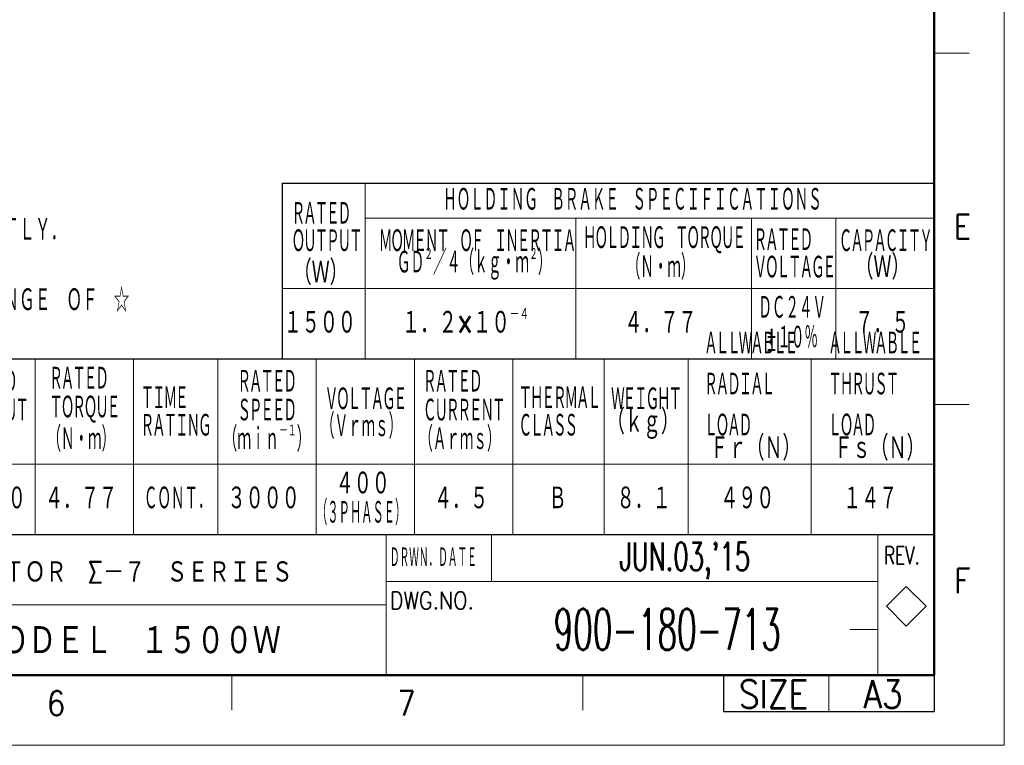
# Model space of a CAD drawing. Header units: millimetres. Extents: x 0 to 840, y 0 to 594.
# Tile 117 of 148: x 560 to 840, y 0 to 207. Entities that reach past the tile are written whole.
import ezdxf

# ---------------------------------------------------------------- set-up
doc = ezdxf.new("R2010")
doc.units = ezdxf.units.MM
doc.header["$LTSCALE"] = 0.36378
doc.layers.add('NoLayerName_001', color=7, linetype='Continuous')
doc.styles.get("Standard").update_dxf_attribs({"font": 'txt', "bigfont": 'extfont2'})

# ---------------------------------------------------------------- blocks, each defined once
blk = doc.blocks.new('JZB_0004')
at = {"layer": 'NoLayerName_001', "color": 3, "lineweight": 13}
for s, insert, char_height, attachment_point in [("\\A1;\\W0.6383;JUN.03,'15", (237.32, 14.64), 4, 5), ('\\A1;\\W0.8333;ＡＣ\u3000ＳＥＲＶＯＭＯＴＯＲ\u3000Σ－７\u3000ＳＥＲＩＥＳ', (110.32, 13.01), 3.27, 4), ('\\A1;\\W0.5593;900-180-713', (234.82, 4.89), 5.82, 5), ('\\A1;\\W0.8333;ＳＧＭ７Ｊ\u3000ＭＯＤＥＬ\u3000１５００Ｗ', (145.82, 3.26), 4.36, 5)]:
    blk.add_mtext(s, dxfattribs=dict(at, insert=insert, char_height=char_height, attachment_point=attachment_point))

msp = doc.modelspace()

# ---------------------------------------------------------------- linework, layer by layer
at = {"layer": 'NoLayerName_001', "color": 7, "linetype": 'Continuous', "lineweight": 13}
for p, q in [((840, 0), (840, 594)), ((694, 46.6666), (694, 60)), ((812.09, 45.2366), (806.4331, 39.5798)), ((817.7468, 39.5798), (812.09, 45.2366)), ((806.4331, 39.5798), (812.09, 33.9229)), ((812.09, 33.9229), (817.7468, 39.5798)), ((790, 20), (790, 9.5798)), ((840, 0), (0, 0))]:
    msp.add_line(p, q, dxfattribs=at)
at = {"layer": 'NoLayerName_001', "color": 7, "linetype": 'Continuous', "lineweight": 50}
for p, q in [((820, 574), (820, 20)), ((820, 20), (50, 20))]:
    msp.add_line(p, q, dxfattribs=at)
at = {"layer": 'NoLayerName_001', "color": 2, "linetype": 'Continuous', "lineweight": 13}
for p, q in [((820, 197), (830, 197)), ((658, 160), (658, 110)), ((658, 150), (820, 150)), ((718, 150), (718, 110)), ((768, 150), (768, 110)), ((792, 150), (792, 110)), ((634.2899, 130), (820, 130)), ((564, 110), (564, 60)), ((592, 110), (592, 60)), ((616, 110), (616, 60)), ((644, 110), (644, 60)), ((672, 110), (672, 60)), ((700, 110), (700, 60)), ((726, 110), (726, 60)), ((750, 110), (750, 60)), ((785, 110), (785, 60)), ((830, 97), (820, 97)), ((356, 80), (820, 80)), ((664, 60), (664, 20)), ((804, 20), (804, 60)), ((804, 59.5798), (804, 20)), ((664, 46.6666), (804, 46.6666)), ((664, 40), (470, 40)), ((804, 32.9132), (796, 32.9132)), ((620, 20), (620, 10)), ((720, 20), (720, 10))]:
    msp.add_line(p, q, dxfattribs=at)
at = {"layer": 'NoLayerName_001', "color": 7, "linetype": 'Continuous', "lineweight": 25}
for p, q in [((634.2899, 160), (634.2899, 110)), ((634.2899, 160), (820, 160)), ((356, 110), (820, 110)), ((50, 60), (820, 60)), ((760, 20), (760, 9.5798)), ((820, 20), (820, 10)), ((820, 19.5798), (820, 9.5798)), ((820, 19.5798), (820, 9.5798)), ((760, 9.5798), (820, 9.5798))]:
    msp.add_line(p, q, dxfattribs=at)

# ---------------------------------------------------------------- block references
at = {"layer": 'NoLayerName_001', "xscale": 2, "yscale": 2, "zscale": 2}
msp.add_blockref('JZB_0004', (274.365, 23.23), dxfattribs=at)

# ---------------------------------------------------------------- texts
at = {"layer": 'NoLayerName_001', "color": 3, "lineweight": 13, "char_height": 7, "attachment_point": 7}
for s, insert in [('\\A1;\\W0.5000;ＨＯＬＤＩＮＧ\u3000ＢＲＡＫＥ\u3000ＳＰＥＣＩＦＩＣＡＴＩＯＮＳ', (680.2, 151.8)), ('\\A1;\\W0.5000;\\T0.7500;ＭＯＭＥＮＴ\u3000ＯＦ\u3000ＩＮＥＲＴＩＡ', (661.8922, 140)), ('\\A1;\\W0.5000;\\T0.7500;ＨＯＬＤＩＮＧ\u3000ＴＯＲＱＵＥ', (720.025, 140)), ('\\A1;\\W0.5000;\\T0.7500;ＣＡＰＡＣＩＴＹ', (792.875, 140)), ('\\A1;\\W0.5077;ＧＤ{\\A1;\\H0.50x;\\S２^ ;}／４（ｋｇ・ｍ{\\A1;\\H0.50x;\\S２^ ;}）', (666.9811, 132.4875)), ('\\A1;\\W0.5000;（Ｎ・ｍ）', (732.5, 132.4875)), ('\\A1;\\W0.6667;（Ｗ）', (797.6, 132.4875)), ('\\A1;\\W0.6667;（Ｗ）', (637.6, 130.9444)), ('\\A1;\\W0.5000;ＤＣ２４Ｖ', (769.9653, 121.0427)), ('\\A1;\\W0.6667;１５００', (634.8, 116.8)), ('\\A1;\\W0.6829;１．２×１０{\\A1;\\H0.50x;\\S－４^ ;}', (668.374, 116.8)), ('\\A1;\\W0.6667;４．７７', (731.8, 116.8)), ('\\A1;\\W0.6667;７．５', (797.6, 116.8)), ('\\A1;\\W0.5000;\\T0.7500;ＡＬＬＷＡＢＬＥ\\PＲＡＤＩＡＬ\\PＬＯＡＤ', (754.5393, 87.5419)), ('\\A1;\\W0.5000;±１０％', (772.0653, 112.5573)), ('\\A1;\\W0.5000;\\T0.7500;ＡＬＬＷＡＢＬＥ\\PＴＨＲＵＳＴ\\PＬＯＡＤ', (789.8733, 87.5419)), ('\\A1;\\W0.5000;\\T0.7500;ＶＯＬＴＡＧＥ', (646.45, 95)), ('\\A1;\\W0.5000;\\T0.7500;ＷＥＩＧＨＴ', (728.025, 95)), ('\\A1;\\W0.5000;（Ｖｒｍｓ）', (645.4, 87.1858)), ('\\A1;\\W0.6667;（ｋｇ）', (726.8, 87.1858)), ('\\A1;\\W0.5000;（Ｎ・ｍ）', (567.5, 83.5088)), ('\\A1;\\W0.5143;（ｍｉｎ{\\A1;\\H0.50x;\\S－１^ ;}）', (617.5897, 83.5088)), ('\\A1;\\W0.5000;（Ａｒｍｓ）', (673.4, 83.5088)), ('\\A1;\\W0.6667;Ｆｒ（Ｎ）', (756.2921, 80.9858)), ('\\A1;\\W0.6667;Ｆｓ（Ｎ）', (791.6261, 80.9858)), ('\\A1;\\W0.6667;４００', (649.6, 71.0427)), ('\\A1;\\W0.6667;１５００', (540.8, 66.8)), ('\\A1;\\W0.6667;４．７７', (566.8, 66.8)), ('\\A1;\\W0.5000;ＣＯＮＴ．', (594.9695, 66.8)), ('\\A1;\\W0.6667;３０００', (618.8, 66.8)), ('\\A1;\\W0.6667;４．５', (677.6, 66.8)), ('\\A1;\\W0.6667;Ｂ', (710.2, 66.8)), ('\\A1;\\W0.6667;８．１', (729.6, 66.8)), ('\\A1;\\W0.6667;４９０', (759.1, 66.8)), ('\\A1;\\W0.6667;１４７', (794.1, 66.8)), ('\\A1;\\W0.4167;（３ＰＨＡＳＥ）', (644, 62.5573))]:
    msp.add_mtext(s, dxfattribs=dict(at, insert=insert))
for s, insert, line_spacing_factor in [('\\A1;\\W0.5000;\\T0.7500;ＲＡＴＥＤ\\PＯＵＴＰＵＴ', (637.0435, 140), 0.668571), ('\\A1;\\W0.5833;１０．ＤＯ\u3000ＮＯＴ\u3000ＴＯＵＣＨ\u3000ＥＡＣＨ\u3000ＯＦ\u3000ＣＯＮＮＥＣＴＯＲ\u3000ＰＩＮＳ\u3000ＤＩＲＥＣＴＬＹ．\\P\u3000\u3000\u3000ＩＴ\u3000ＣＡＵＳＥＳ\u3000ＦＡＩＬＵＲＥ．\\P１１．ＭＯＴＯＲ\u3000ＣＯＮＮＥＣＴＯＲ\u3000ＣＯＵＬＤ\u3000ＢＥ\u3000ＴＵＲＮＥＤ\u3000ＩＮ\u3000ＴＨＥ\u3000ＲＡＮＧＥ\u3000ＯＦ\u3000☆\\P\u3000\u3000\u3000ＷＩＴＨＩＮ\u3000１０\u3000ＴＩＭＥＳ．', (357.2917, 113.2118), 0.857143), ('\\A1;\\W0.5000;\\T0.7500;ＲＡＴＥＤ\\PＶＯＬＴＡＧＥ', (768.6077, 132.4875), 0.668571), ('\\A1;\\W0.5000;\\T0.7500;ＲＡＴＥＤ\\PＯＵＴＰＵＴ', (542.025, 91.8), 0.702857), ('\\A1;\\W0.5000;\\T0.7500;ＲＡＴＥＤ\\PＴＯＲＱＵＥ', (568.025, 91.8), 0.702857), ('\\A1;\\W0.5000;\\T0.7500;ＲＡＴＥＤ\\PＳＰＥＥＤ', (621.6, 91.8), 0.702857), ('\\A1;\\W0.5000;\\T0.7500;ＲＡＴＥＤ\\PＣＵＲＲＥＮＴ', (674.45, 91.8), 0.702857), ('\\A1;\\W0.5000;\\T0.7500;ＴＩＭＥ\\PＲＡＴＩＮＧ', (594.0309, 87.4875), 0.668571), ('\\A1;\\W0.5000;\\T0.7500;ＴＨＥＲＭＡＬ\\PＣＬＡＳＳ', (701.6583, 87.4875), 0.668571)]:
    msp.add_mtext(s, dxfattribs=dict(at, insert=insert, line_spacing_factor=line_spacing_factor))
at = {"layer": 'NoLayerName_001', "color": 2, "lineweight": 13}
for s, insert, char_height, attachment_point in [('\\A1;\\W0.8600;E', (825.6364, 144.11), 7, 7), ('\\A1;\\W0.4167;ＤＲＷＮ．ＤＡＴＥ', (665.0167, 50.4503), 6, 7), ('\\A1;\\W0.7000;REV.', (805.7678, 51.5496), 5, 7), ('\\A1;\\W0.8600;F', (825.7116, 43.3287), 7, 7), ('\\A1;\\W0.8600;SIZE', (774.2591, 10.5798), 8, 8), ('\\A1;\\W0.8600;A3', (805.4565, 10.5798), 8, 8), ('\\A1;\\W0.8600;6', (567.3627, 8.4627), 7, 7), ('\\A1;\\W0.8600;7', (667.1828, 8.4627), 7, 7)]:
    msp.add_mtext(s, dxfattribs=dict(at, insert=insert, char_height=char_height, attachment_point=attachment_point))
at = {"layer": 'NoLayerName_001', "color": 7, "lineweight": 13, "insert": (665.0167, 38.7163), "char_height": 5, "attachment_point": 7}
msp.add_mtext('\\A1;\\W0.8600;DWG.NO.', dxfattribs=at)

doc.saveas('drawing.dxf')
